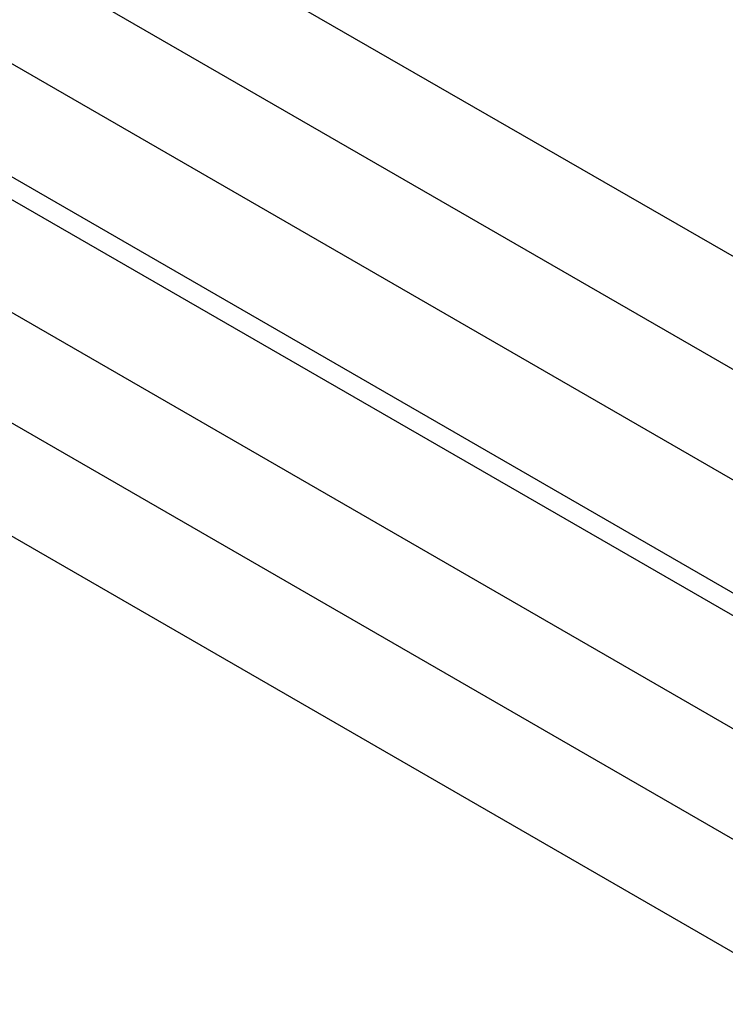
# Paper-space layout 'Sheet1' of a CAD drawing. Header units: millimetres. Extents: x 0 to 23548, y 0 to 16632.
# Tile 16 of 143: x 2983 to 3109, y 5491 to 5667. Entities that reach past the tile are written whole.
import ezdxf

# ---------------------------------------------------------------- set-up
doc = ezdxf.new("R2010")
doc.units = ezdxf.units.MM
doc.linetypes.add('SLD-Sólida', pattern=[0])

psp = doc.layouts.new('Sheet1')

# ---------------------------------------------------------------- linework, layer by layer
at = {"color": 7, "linetype": 'SLD-Sólida', "lineweight": 25, "ltscale": 28}
for p, q in [((3171.059, 5589.94), (2088.609, 6214.825)), ((2079.86, 6199.67), (3153.558, 5579.837)), ((1976.379, 6195.105), (3126.775, 5530.996)), ((3136.411, 5569.938), (2053.961, 6194.823)), ((2045.211, 6179.668), (3126.775, 5555.294)), ((3126.775, 5551.202), (2045.738, 6175.272)), ((3136.411, 5505.636), (2389.759, 5936.669)), ((2381.01, 5921.513), (3126.775, 5490.992))]:
    psp.add_line(p, q, dxfattribs=at)

doc.saveas('drawing.dxf')
